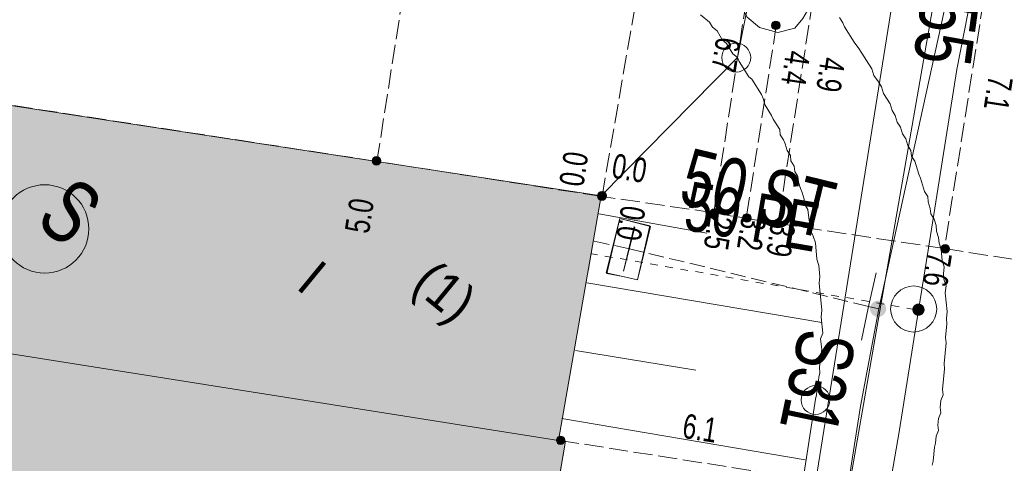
# Model space of a CAD drawing. Header units: metres. Extents: x -740 to 758, y -633 to 854.
# Tile 55 of 256: x -566 to -545, y -31 to -21. Entities that reach past the tile are written whole.
import ezdxf

# ---------------------------------------------------------------- set-up
doc = ezdxf.new("R2010")
doc.units = ezdxf.units.M
doc.header["$MEASUREMENT"] = 0
for name, pattern in [('166_166', [0.3328, 0.1664, -0.1664]), ('333_125', [0.4576, 0.3328, -0.1248]), ('416_125', [0.5408, 0.416, -0.1248])]:
    doc.linetypes.add(name, pattern=pattern)
for name, color, linetype in [('Gas.LOVION', 7, 'Continuous'), ('Grundkarte.LOVION', 7, 'Continuous'), ('Grundkarte_Text.LOVION', 7, 'Continuous'), ('Strom.LOVION', 7, 'Continuous'), ('StromBemass.LOVION', 7, 'Continuous'), ('Wasser.LOVION', 7, 'Continuous')]:
    doc.layers.add(name, color=color, linetype=linetype)
doc.styles.add('ERSTELLTER_STIL_1', font='arial.ttf')

msp = doc.modelspace()

# ---------------------------------------------------------------- hatches: boundary and pattern name
at = {"layer": 'Gas.LOVION', "linetype": 'Continuous', "lineweight": 13}
for points in [[(-553.924, -26.213), (-553.745, -25.471), (-554.108, -25.388), (-554.286, -26.13)], [(-547.413, -27.459), (-547.4, -27.441), (-547.39, -27.422), (-547.382, -27.401), (-547.376, -27.38), (-547.373, -27.358), (-547.374, -27.336), (-547.376, -27.314), (-547.382, -27.293), (-547.39, -27.273), (-547.401, -27.253), (-547.414, -27.236), (-547.429, -27.22), (-547.446, -27.206), (-547.464, -27.194), (-547.484, -27.185), (-547.505, -27.178), (-547.527, -27.174), (-547.549, -27.172), (-547.571, -27.174), (-547.593, -27.178), (-547.613, -27.185), (-547.633, -27.194), (-547.652, -27.206), (-547.669, -27.22), (-547.684, -27.236), (-547.697, -27.254), (-547.707, -27.274), (-547.715, -27.294), (-547.721, -27.315), (-547.723, -27.337), (-547.723, -27.359), (-547.721, -27.381), (-547.715, -27.402), (-547.707, -27.423), (-547.696, -27.442), (-547.683, -27.46), (-547.668, -27.476), (-547.651, -27.49), (-547.632, -27.502), (-547.612, -27.511), (-547.591, -27.518), (-547.57, -27.522), (-547.548, -27.523), (-547.526, -27.522), (-547.504, -27.517), (-547.483, -27.51), (-547.464, -27.501), (-547.445, -27.489), (-547.428, -27.475)], [(-547.413, -27.459), (-547.4, -27.441), (-547.39, -27.422), (-547.382, -27.401), (-547.376, -27.38), (-547.373, -27.358), (-547.374, -27.336), (-547.376, -27.314), (-547.382, -27.293), (-547.39, -27.273), (-547.401, -27.253), (-547.414, -27.236), (-547.429, -27.22), (-547.446, -27.206), (-547.464, -27.194), (-547.484, -27.185), (-547.505, -27.178), (-547.527, -27.174), (-547.549, -27.172), (-547.571, -27.174), (-547.593, -27.178), (-547.613, -27.185), (-547.633, -27.194), (-547.652, -27.206), (-547.669, -27.22), (-547.684, -27.236), (-547.697, -27.254), (-547.707, -27.274), (-547.715, -27.294), (-547.721, -27.315), (-547.723, -27.337), (-547.723, -27.359), (-547.721, -27.381), (-547.715, -27.402), (-547.707, -27.423), (-547.696, -27.442), (-547.683, -27.46), (-547.668, -27.476), (-547.651, -27.49), (-547.632, -27.502), (-547.612, -27.511), (-547.591, -27.518), (-547.57, -27.522), (-547.548, -27.523), (-547.526, -27.522), (-547.504, -27.517), (-547.483, -27.51), (-547.464, -27.501), (-547.445, -27.489), (-547.428, -27.475)]]:
    msp.add_hatch(color=7, dxfattribs=at).paths.add_polyline_path(points)
at = {"layer": 'Grundkarte.LOVION', "linetype": 'Continuous', "lineweight": 18}
for points in [[(-569.834, -27.783), (-554.493, -30.214), (-553.565, -24.892), (-568.777, -22.567), (-568.959, -22.525)], [(-554.344, -30.229), (-554.493, -30.214), (-569.834, -27.783), (-570.074, -27.747), (-570.972, -32.771), (-574.182, -52.533), (-574.203, -52.623), (-560.776, -54.828), (-558.584, -55.175)]]:
    msp.add_hatch(color=254, dxfattribs=at).paths.add_polyline_path(points)
at = {"layer": 'StromBemass.LOVION', "linetype": 'Continuous', "lineweight": 13}
for points in [[(-549.7, -21.243), (-549.693, -21.233), (-549.688, -21.223), (-549.683, -21.212), (-549.681, -21.201), (-549.679, -21.189), (-549.679, -21.178), (-549.681, -21.166), (-549.684, -21.155), (-549.688, -21.144), (-549.694, -21.133), (-549.701, -21.124), (-549.709, -21.116), (-549.718, -21.108), (-549.728, -21.102), (-549.738, -21.097), (-549.749, -21.093), (-549.761, -21.091), (-549.773, -21.09), (-549.784, -21.091), (-549.796, -21.093), (-549.807, -21.097), (-549.817, -21.102), (-549.827, -21.108), (-549.836, -21.116), (-549.844, -21.124), (-549.851, -21.134), (-549.857, -21.144), (-549.861, -21.155), (-549.864, -21.167), (-549.865, -21.178), (-549.865, -21.19), (-549.864, -21.201), (-549.861, -21.213), (-549.857, -21.224), (-549.851, -21.234), (-549.844, -21.243), (-549.836, -21.252), (-549.827, -21.259), (-549.817, -21.266), (-549.806, -21.27), (-549.795, -21.274), (-549.784, -21.276), (-549.772, -21.277), (-549.76, -21.276), (-549.749, -21.274), (-549.738, -21.27), (-549.727, -21.265), (-549.717, -21.259), (-549.708, -21.251)], [(-558.379, -24.19), (-558.372, -24.18), (-558.367, -24.17), (-558.362, -24.159), (-558.36, -24.148), (-558.358, -24.137), (-558.358, -24.125), (-558.36, -24.114), (-558.363, -24.102), (-558.367, -24.092), (-558.373, -24.082), (-558.379, -24.072), (-558.387, -24.064), (-558.396, -24.056), (-558.406, -24.05), (-558.417, -24.045), (-558.428, -24.042), (-558.439, -24.04), (-558.45, -24.039), (-558.462, -24.04), (-558.473, -24.042), (-558.484, -24.046), (-558.495, -24.051), (-558.504, -24.057), (-558.513, -24.064), (-558.521, -24.073), (-558.528, -24.082), (-558.534, -24.092), (-558.538, -24.103), (-558.541, -24.114), (-558.542, -24.126), (-558.542, -24.137), (-558.54, -24.149), (-558.538, -24.16), (-558.533, -24.171), (-558.528, -24.181), (-558.521, -24.19), (-558.513, -24.198), (-558.504, -24.206), (-558.494, -24.212), (-558.484, -24.217), (-558.473, -24.22), (-558.461, -24.222), (-558.45, -24.223), (-558.438, -24.222), (-558.427, -24.22), (-558.416, -24.217), (-558.406, -24.212), (-558.396, -24.205), (-558.387, -24.198)], [(-553.477, -24.953), (-553.47, -24.943), (-553.464, -24.933), (-553.46, -24.922), (-553.457, -24.91), (-553.456, -24.898), (-553.456, -24.886), (-553.457, -24.874), (-553.46, -24.863), (-553.465, -24.852), (-553.47, -24.841), (-553.478, -24.832), (-553.486, -24.823), (-553.495, -24.815), (-553.505, -24.809), (-553.516, -24.804), (-553.527, -24.8), (-553.539, -24.798), (-553.551, -24.797), (-553.563, -24.798), (-553.575, -24.8), (-553.586, -24.804), (-553.597, -24.809), (-553.607, -24.816), (-553.616, -24.823), (-553.624, -24.832), (-553.631, -24.842), (-553.637, -24.852), (-553.641, -24.863), (-553.644, -24.875), (-553.646, -24.887), (-553.646, -24.899), (-553.644, -24.911), (-553.641, -24.922), (-553.637, -24.933), (-553.631, -24.944), (-553.624, -24.953), (-553.616, -24.962), (-553.606, -24.97), (-553.596, -24.976), (-553.585, -24.981), (-553.574, -24.985), (-553.562, -24.987), (-553.55, -24.988), (-553.538, -24.987), (-553.527, -24.985), (-553.515, -24.981), (-553.505, -24.976), (-553.494, -24.969), (-553.485, -24.962)], [(-553.477, -24.955), (-553.47, -24.946), (-553.465, -24.935), (-553.46, -24.924), (-553.457, -24.912), (-553.456, -24.901), (-553.456, -24.889), (-553.457, -24.877), (-553.46, -24.865), (-553.465, -24.854), (-553.471, -24.844), (-553.478, -24.834), (-553.486, -24.825), (-553.495, -24.818), (-553.505, -24.811), (-553.516, -24.806), (-553.527, -24.803), (-553.539, -24.801), (-553.551, -24.8), (-553.563, -24.801), (-553.575, -24.803), (-553.586, -24.807), (-553.597, -24.812), (-553.607, -24.818), (-553.616, -24.826), (-553.624, -24.835), (-553.631, -24.844), (-553.637, -24.855), (-553.641, -24.866), (-553.644, -24.877), (-553.646, -24.889), (-553.646, -24.901), (-553.644, -24.913), (-553.641, -24.925), (-553.637, -24.936), (-553.631, -24.946), (-553.624, -24.956), (-553.616, -24.965), (-553.607, -24.972), (-553.596, -24.978), (-553.586, -24.984), (-553.574, -24.987), (-553.562, -24.989), (-553.551, -24.99), (-553.539, -24.989), (-553.527, -24.987), (-553.516, -24.983), (-553.505, -24.978), (-553.495, -24.972), (-553.485, -24.964)], [(-553.472, -24.954), (-553.465, -24.944), (-553.459, -24.934), (-553.454, -24.922), (-553.451, -24.911), (-553.45, -24.899), (-553.45, -24.887), (-553.452, -24.875), (-553.455, -24.863), (-553.459, -24.852), (-553.465, -24.842), (-553.472, -24.832), (-553.48, -24.824), (-553.489, -24.816), (-553.5, -24.81), (-553.51, -24.804), (-553.522, -24.801), (-553.534, -24.799), (-553.546, -24.798), (-553.558, -24.799), (-553.569, -24.801), (-553.581, -24.805), (-553.592, -24.81), (-553.602, -24.816), (-553.611, -24.824), (-553.619, -24.833), (-553.626, -24.842), (-553.632, -24.853), (-553.636, -24.864), (-553.639, -24.876), (-553.641, -24.888), (-553.64, -24.9), (-553.639, -24.911), (-553.636, -24.923), (-553.631, -24.934), (-553.626, -24.945), (-553.619, -24.954), (-553.61, -24.963), (-553.601, -24.971), (-553.591, -24.977), (-553.58, -24.982), (-553.569, -24.986), (-553.557, -24.988), (-553.545, -24.989), (-553.533, -24.988), (-553.521, -24.986), (-553.51, -24.982), (-553.499, -24.977), (-553.489, -24.97), (-553.48, -24.963)], [(-551.04, -25.328), (-551.033, -25.319), (-551.027, -25.308), (-551.023, -25.297), (-551.02, -25.286), (-551.019, -25.274), (-551.019, -25.262), (-551.02, -25.251), (-551.023, -25.239), (-551.027, -25.228), (-551.033, -25.218), (-551.04, -25.208), (-551.048, -25.2), (-551.057, -25.192), (-551.067, -25.186), (-551.078, -25.181), (-551.089, -25.178), (-551.101, -25.175), (-551.113, -25.175), (-551.124, -25.175), (-551.136, -25.178), (-551.147, -25.181), (-551.158, -25.186), (-551.168, -25.193), (-551.177, -25.2), (-551.185, -25.209), (-551.192, -25.219), (-551.197, -25.229), (-551.202, -25.24), (-551.205, -25.251), (-551.206, -25.263), (-551.206, -25.275), (-551.204, -25.286), (-551.202, -25.298), (-551.197, -25.309), (-551.191, -25.319), (-551.184, -25.329), (-551.176, -25.337), (-551.167, -25.345), (-551.157, -25.351), (-551.147, -25.356), (-551.135, -25.36), (-551.124, -25.362), (-551.112, -25.362), (-551.1, -25.362), (-551.089, -25.359), (-551.077, -25.356), (-551.067, -25.351), (-551.057, -25.344), (-551.048, -25.337)], [(-550.329, -25.433), (-550.322, -25.424), (-550.316, -25.413), (-550.312, -25.402), (-550.309, -25.391), (-550.308, -25.38), (-550.308, -25.368), (-550.309, -25.356), (-550.312, -25.345), (-550.317, -25.334), (-550.322, -25.324), (-550.329, -25.315), (-550.337, -25.306), (-550.346, -25.299), (-550.356, -25.292), (-550.367, -25.288), (-550.378, -25.284), (-550.389, -25.282), (-550.401, -25.281), (-550.413, -25.282), (-550.424, -25.284), (-550.435, -25.288), (-550.446, -25.293), (-550.455, -25.299), (-550.464, -25.306), (-550.472, -25.315), (-550.479, -25.324), (-550.485, -25.335), (-550.489, -25.346), (-550.492, -25.357), (-550.493, -25.368), (-550.493, -25.38), (-550.492, -25.392), (-550.489, -25.403), (-550.485, -25.414), (-550.479, -25.424), (-550.472, -25.433), (-550.464, -25.442), (-550.455, -25.449), (-550.445, -25.456), (-550.435, -25.46), (-550.423, -25.464), (-550.412, -25.466), (-550.4, -25.467), (-550.389, -25.466), (-550.377, -25.464), (-550.366, -25.46), (-550.356, -25.455), (-550.346, -25.449), (-550.337, -25.442)], [(-549.657, -25.552), (-549.65, -25.542), (-549.645, -25.532), (-549.64, -25.521), (-549.637, -25.51), (-549.636, -25.498), (-549.636, -25.486), (-549.637, -25.474), (-549.64, -25.463), (-549.645, -25.452), (-549.651, -25.442), (-549.657, -25.432), (-549.666, -25.424), (-549.675, -25.416), (-549.685, -25.41), (-549.695, -25.405), (-549.707, -25.401), (-549.718, -25.399), (-549.73, -25.398), (-549.742, -25.399), (-549.753, -25.401), (-549.765, -25.405), (-549.775, -25.41), (-549.785, -25.416), (-549.794, -25.424), (-549.802, -25.433), (-549.809, -25.442), (-549.815, -25.453), (-549.819, -25.464), (-549.822, -25.475), (-549.823, -25.487), (-549.823, -25.498), (-549.822, -25.51), (-549.819, -25.522), (-549.815, -25.533), (-549.809, -25.543), (-549.802, -25.552), (-549.794, -25.561), (-549.785, -25.568), (-549.775, -25.575), (-549.764, -25.58), (-549.753, -25.583), (-549.741, -25.586), (-549.729, -25.586), (-549.718, -25.585), (-549.706, -25.583), (-549.695, -25.58), (-549.684, -25.574), (-549.674, -25.568), (-549.665, -25.561)], [(-546.02, -26.102), (-546.013, -26.093), (-546.008, -26.082), (-546.003, -26.071), (-546, -26.06), (-545.999, -26.048), (-545.999, -26.036), (-546.001, -26.025), (-546.004, -26.013), (-546.008, -26.002), (-546.014, -25.992), (-546.021, -25.983), (-546.029, -25.974), (-546.038, -25.967), (-546.048, -25.96), (-546.058, -25.955), (-546.07, -25.952), (-546.081, -25.949), (-546.093, -25.949), (-546.105, -25.95), (-546.116, -25.952), (-546.128, -25.955), (-546.138, -25.961), (-546.148, -25.967), (-546.157, -25.974), (-546.165, -25.983), (-546.172, -25.993), (-546.178, -26.003), (-546.182, -26.014), (-546.185, -26.025), (-546.187, -26.037), (-546.186, -26.049), (-546.185, -26.061), (-546.182, -26.072), (-546.178, -26.083), (-546.172, -26.093), (-546.165, -26.103), (-546.157, -26.111), (-546.148, -26.119), (-546.138, -26.125), (-546.127, -26.13), (-546.116, -26.134), (-546.104, -26.136), (-546.092, -26.137), (-546.081, -26.136), (-546.069, -26.134), (-546.058, -26.13), (-546.047, -26.125), (-546.037, -26.118), (-546.028, -26.111)], [(-554.378, -30.267), (-554.371, -30.257), (-554.365, -30.247), (-554.361, -30.236), (-554.358, -30.225), (-554.357, -30.214), (-554.357, -30.202), (-554.358, -30.19), (-554.361, -30.179), (-554.365, -30.168), (-554.371, -30.158), (-554.378, -30.149), (-554.386, -30.14), (-554.395, -30.133), (-554.405, -30.127), (-554.415, -30.122), (-554.426, -30.118), (-554.438, -30.116), (-554.45, -30.115), (-554.461, -30.116), (-554.473, -30.118), (-554.484, -30.122), (-554.494, -30.127), (-554.504, -30.133), (-554.513, -30.141), (-554.521, -30.149), (-554.528, -30.159), (-554.533, -30.169), (-554.538, -30.18), (-554.54, -30.191), (-554.542, -30.203), (-554.542, -30.214), (-554.54, -30.226), (-554.537, -30.237), (-554.533, -30.248), (-554.527, -30.258), (-554.521, -30.267), (-554.513, -30.276), (-554.504, -30.283), (-554.494, -30.289), (-554.483, -30.294), (-554.472, -30.298), (-554.461, -30.3), (-554.449, -30.301), (-554.437, -30.3), (-554.426, -30.298), (-554.415, -30.294), (-554.404, -30.289), (-554.394, -30.283), (-554.386, -30.275)]]:
    msp.add_hatch(color=7, dxfattribs=at).paths.add_polyline_path(points)
at = {"layer": 'Wasser.LOVION', "linetype": 'Continuous', "lineweight": 13}
for points in [[(-553.834, -26.529), (-553.713, -25.793), (-554.073, -25.74), (-554.194, -26.476)], [(-546.569, -27.451), (-546.56, -27.438), (-546.552, -27.423), (-546.546, -27.408), (-546.541, -27.392), (-546.539, -27.375), (-546.539, -27.359), (-546.542, -27.342), (-546.546, -27.326), (-546.552, -27.311), (-546.56, -27.296), (-546.57, -27.283), (-546.581, -27.271), (-546.594, -27.26), (-546.608, -27.251), (-546.623, -27.244), (-546.639, -27.239), (-546.655, -27.236), (-546.672, -27.235), (-546.689, -27.236), (-546.705, -27.239), (-546.721, -27.244), (-546.736, -27.252), (-546.75, -27.261), (-546.762, -27.271), (-546.774, -27.283), (-546.784, -27.297), (-546.791, -27.311), (-546.798, -27.327), (-546.802, -27.343), (-546.804, -27.36), (-546.804, -27.376), (-546.801, -27.393), (-546.797, -27.409), (-546.791, -27.424), (-546.783, -27.439), (-546.773, -27.452), (-546.762, -27.464), (-546.749, -27.475), (-546.735, -27.484), (-546.72, -27.491), (-546.704, -27.496), (-546.688, -27.499), (-546.671, -27.5), (-546.655, -27.499), (-546.638, -27.495), (-546.622, -27.49), (-546.607, -27.483), (-546.593, -27.474), (-546.581, -27.464)], [(-546.569, -27.451), (-546.56, -27.438), (-546.552, -27.423), (-546.546, -27.408), (-546.541, -27.392), (-546.539, -27.375), (-546.539, -27.359), (-546.542, -27.342), (-546.546, -27.326), (-546.552, -27.311), (-546.56, -27.296), (-546.57, -27.283), (-546.581, -27.271), (-546.594, -27.26), (-546.608, -27.251), (-546.623, -27.244), (-546.639, -27.239), (-546.655, -27.236), (-546.672, -27.235), (-546.689, -27.236), (-546.705, -27.239), (-546.721, -27.244), (-546.736, -27.252), (-546.75, -27.261), (-546.762, -27.271), (-546.774, -27.283), (-546.784, -27.297), (-546.791, -27.311), (-546.798, -27.327), (-546.802, -27.343), (-546.804, -27.36), (-546.804, -27.376), (-546.801, -27.393), (-546.797, -27.409), (-546.791, -27.424), (-546.783, -27.439), (-546.773, -27.452), (-546.762, -27.464), (-546.749, -27.475), (-546.735, -27.484), (-546.72, -27.491), (-546.704, -27.496), (-546.688, -27.499), (-546.671, -27.5), (-546.655, -27.499), (-546.638, -27.495), (-546.622, -27.49), (-546.607, -27.483), (-546.593, -27.474), (-546.581, -27.464)]]:
    msp.add_hatch(color=7, dxfattribs=at).paths.add_polyline_path(points)

# ---------------------------------------------------------------- linework, layer by layer
at = {"layer": 'Gas.LOVION', "color": 1, "linetype": 'Continuous', "lineweight": 18}
msp.add_lwpolyline([(-553.308, -94.781), (-554.068, -88.826), (-554.248, -76.859), (-553.644, -68.066), (-553.432, -64.794), (-551.678, -53.258), (-549.789, -41.296), (-547.931, -29.469), (-547.532, -27.346), (-545.724, -19.086), (-545.756, -18.764), (-545.642, -18.265), (-544.26, -8.362), (-543.807, -5.746), (-543.71, -5.072), (-542.264, 3.567), (-541.324, 14.964), (-541.343, 15.302), (-541.368, 25.23), (-542.247, 36.642), (-543.885, 46.9), (-545.31, 55.879), (-547.175, 67.696), (-547.244, 68.103)], dxfattribs=at)
at = {"layer": 'Gas.LOVION', "color": 7, "linetype": 'Continuous', "lineweight": 13}
for points in [[(-553.098, -26.649), (-552.78, -26.722), (-552.495, -25.556), (-553.162, -25.385), (-553.461, -26.566)], [(-553.098, -26.649), (-552.78, -26.722), (-552.511, -25.543), (-553.162, -25.385), (-553.444, -26.58)]]:
    msp.add_lwpolyline(points, close=True, dxfattribs=at)
for points in [[(-553.08, -26.529), (-552.849, -25.561)], [(-553.08, -26.529), (-552.833, -25.574)], [(-547.908, -28.033), (-547.759, -27.295), (-547.593, -26.569)]]:
    msp.add_lwpolyline(points, dxfattribs=at)
at = {"layer": 'Gas.LOVION', "color": 1, "linetype": '333_125', "lineweight": 18}
msp.add_lwpolyline([(-547.532, -27.346), (-547.759, -27.295), (-552.95, -26.044), (-553.841, -25.85)], dxfattribs=at)
at = {"layer": 'Grundkarte.LOVION', "color": 8, "linetype": 'Continuous', "lineweight": 18}
for points in [[(-547.343, -5.397), (-550.608, -21.884), (-550.704, -21.804), (-550.844, -21.582), (-550.941, -21.502), (-550.979, -21.417), (-551.049, -21.306), (-551.145, -21.227), (-551.215, -21.115), (-551.408, -20.957)], [(-549.325, -31.985), (-548.906, -29.313), (-548.886, -29.222), (-548.871, -29.073), (-548.85, -28.983), (-548.835, -28.833), (-548.814, -28.743), (-548.826, -28.626), (-548.811, -28.476), (-548.79, -28.386), (-548.775, -28.236), (-548.798, -28.002), (-548.751, -27.879), (-548.785, -27.528), (-548.77, -27.379), (-548.828, -26.793), (-548.813, -26.644), (-548.836, -26.41), (-548.879, -26.266), (-548.913, -25.915), (-548.957, -25.771), (-548.995, -25.686), (-549.006, -25.569), (-549.05, -25.426), (-549.073, -25.192), (-549.143, -25.08), (-549.154, -24.963), (-549.198, -24.82), (-549.236, -24.735), (-549.279, -24.591), (-549.291, -24.474), (-549.361, -24.363), (-549.372, -24.246), (-549.442, -24.134), (-549.454, -24.017), (-549.524, -23.906), (-549.567, -23.762), (-549.605, -23.677), (-549.675, -23.566), (-549.687, -23.449), (-549.827, -23.226), (-549.864, -23.141), (-550.004, -22.918), (-550.048, -22.775), (-550.086, -22.69), (-550.296, -22.356), (-550.36, -22.303), (-550.57, -21.969), (-550.608, -21.884), (-547.343, -5.397)], [(-549.325, -31.985), (-548.906, -29.313), (-548.886, -29.222), (-548.871, -29.073), (-548.85, -28.983), (-548.835, -28.833), (-548.814, -28.743), (-548.826, -28.626), (-548.811, -28.476), (-548.79, -28.386), (-548.775, -28.236), (-548.798, -28.002), (-548.751, -27.879), (-548.785, -27.528), (-548.77, -27.379), (-548.828, -26.793), (-548.813, -26.644), (-548.836, -26.41), (-548.879, -26.266), (-548.913, -25.915), (-548.957, -25.771), (-548.995, -25.686), (-549.006, -25.569), (-549.05, -25.426), (-549.073, -25.192), (-549.143, -25.08), (-549.154, -24.963), (-549.198, -24.82), (-549.236, -24.735), (-549.279, -24.591), (-549.291, -24.474), (-549.361, -24.363), (-549.372, -24.246), (-549.442, -24.134), (-549.454, -24.017), (-549.524, -23.906), (-549.567, -23.762), (-549.605, -23.677), (-549.675, -23.566), (-549.687, -23.449), (-549.827, -23.226), (-549.864, -23.141), (-550.004, -22.918), (-550.048, -22.775), (-550.086, -22.69), (-550.296, -22.356), (-550.36, -22.303), (-550.57, -21.969), (-550.608, -21.884), (-550.704, -21.804), (-550.844, -21.582), (-550.941, -21.502), (-550.979, -21.417), (-551.049, -21.306), (-551.145, -21.227), (-551.215, -21.115), (-551.408, -20.957)], [(-551.408, -20.957), (-551.215, -21.115), (-551.145, -21.227), (-551.049, -21.306), (-550.979, -21.417), (-550.941, -21.502), (-550.844, -21.582), (-550.704, -21.804), (-550.608, -21.884), (-550.57, -21.969), (-550.36, -22.303), (-550.296, -22.356), (-550.086, -22.69), (-550.048, -22.775), (-550.004, -22.918), (-549.864, -23.141), (-549.827, -23.226), (-549.687, -23.449), (-549.675, -23.566), (-549.605, -23.677), (-549.567, -23.762), (-549.524, -23.906), (-549.454, -24.017), (-549.442, -24.134), (-549.372, -24.246), (-549.361, -24.363), (-549.291, -24.474), (-549.279, -24.591), (-549.236, -24.735), (-549.198, -24.82), (-549.154, -24.963), (-549.143, -25.08), (-549.073, -25.192), (-549.05, -25.426), (-549.006, -25.569), (-548.995, -25.686), (-548.957, -25.771), (-548.913, -25.915), (-548.879, -26.266), (-548.836, -26.41), (-548.813, -26.644), (-548.828, -26.793), (-548.77, -27.379), (-548.785, -27.528), (-548.751, -27.879), (-548.798, -28.002), (-548.775, -28.236), (-548.79, -28.386), (-548.811, -28.476), (-548.826, -28.626), (-548.814, -28.743), (-548.835, -28.833), (-548.85, -28.983), (-548.871, -29.073), (-548.886, -29.222), (-548.906, -29.313), (-549.325, -31.985)], [(-548.388, -21.016), (-548.318, -21.128), (-548.28, -21.213), (-548.07, -21.547), (-547.968, -21.685), (-547.688, -22.13), (-547.644, -22.274), (-547.542, -22.411), (-547.472, -22.523), (-547.428, -22.666), (-547.288, -22.889), (-547.245, -23.033), (-547.175, -23.144), (-547.131, -23.288), (-547.061, -23.399), (-547.017, -23.542), (-546.947, -23.654), (-546.904, -23.797), (-546.834, -23.909), (-546.822, -24.026), (-546.752, -24.137), (-546.665, -24.424), (-546.627, -24.509), (-546.54, -24.796), (-546.47, -24.908), (-546.459, -25.025), (-546.415, -25.168), (-546.404, -25.285), (-546.334, -25.397), (-546.29, -25.54), (-546.279, -25.657), (-546.235, -25.801), (-546.224, -25.918), (-546.18, -26.061), (-546.157, -26.296), (-546.114, -26.439), (-546.128, -26.588), (-546.117, -26.706), (-546.073, -26.849), (-546.088, -26.998), (-546.048, -27.408), (-546.063, -27.557), (-546.052, -27.675), (-546.082, -27.973), (-546.07, -28.09), (-546.115, -28.538), (-546.104, -28.655), (-546.149, -29.103), (-546.137, -29.22), (-546.184, -29.343), (-546.199, -29.492), (-546.188, -29.609), (-546.235, -29.732), (-546.25, -29.881), (-546.238, -29.998), (-546.286, -30.121), (-546.301, -30.27), (-546.321, -30.361), (-546.351, -30.659), (-546.372, -30.75)]]:
    msp.add_lwpolyline(points, dxfattribs=at)
at = {"layer": 'Grundkarte.LOVION', "color": 253, "linetype": 'Continuous', "lineweight": 18}
msp.add_lwpolyline([(-551.408, -20.957), (-551.215, -21.115), (-551.145, -21.227), (-551.049, -21.306), (-550.979, -21.417), (-550.941, -21.502), (-550.844, -21.582), (-550.704, -21.804), (-550.608, -21.884), (-550.57, -21.969), (-550.36, -22.303), (-550.296, -22.356), (-550.086, -22.69), (-550.048, -22.775), (-550.004, -22.918), (-549.864, -23.141), (-549.827, -23.226), (-549.687, -23.449), (-549.675, -23.566), (-549.605, -23.677), (-549.567, -23.762), (-549.524, -23.906), (-549.454, -24.017), (-549.442, -24.134), (-549.372, -24.246), (-549.361, -24.363), (-549.291, -24.474), (-549.279, -24.591), (-549.236, -24.735), (-549.198, -24.82), (-549.154, -24.963), (-549.143, -25.08), (-549.073, -25.192), (-549.05, -25.426), (-549.006, -25.569), (-548.995, -25.686), (-548.957, -25.771), (-548.913, -25.915), (-548.879, -26.266), (-548.836, -26.41), (-548.813, -26.644), (-548.828, -26.793), (-548.77, -27.379), (-548.785, -27.528), (-548.751, -27.879), (-548.798, -28.002), (-548.775, -28.236), (-548.79, -28.386), (-548.811, -28.476), (-548.826, -28.626), (-548.814, -28.743), (-548.835, -28.833), (-548.85, -28.983), (-548.871, -29.073), (-548.886, -29.222), (-548.906, -29.313), (-549.325, -31.985)], dxfattribs=at)
at = {"layer": 'Grundkarte.LOVION', "color": 7, "linetype": 'Continuous', "lineweight": 13}
for points in [[(-558.631, -55.298), (-554.344, -30.229), (-554.493, -30.214), (-553.565, -24.892), (-550.608, -21.884), (-550.57, -21.969), (-550.36, -22.303), (-550.296, -22.356), (-550.086, -22.69), (-550.048, -22.775), (-550.004, -22.918), (-549.864, -23.141), (-549.827, -23.226), (-549.687, -23.449), (-549.675, -23.566), (-549.605, -23.677), (-549.567, -23.762), (-549.524, -23.906), (-549.454, -24.017), (-549.442, -24.134), (-549.372, -24.246), (-549.361, -24.363), (-549.291, -24.474), (-549.279, -24.591), (-549.236, -24.735), (-549.198, -24.82), (-549.154, -24.963), (-549.143, -25.08), (-549.073, -25.192), (-549.05, -25.426), (-549.006, -25.569), (-548.995, -25.686), (-548.957, -25.771), (-548.913, -25.915), (-548.879, -26.266), (-548.836, -26.41), (-548.813, -26.644), (-548.828, -26.793), (-548.77, -27.379), (-548.785, -27.528), (-548.751, -27.879), (-548.798, -28.002), (-548.775, -28.236), (-548.79, -28.386), (-548.811, -28.476), (-548.826, -28.626), (-548.814, -28.743), (-548.835, -28.833), (-548.85, -28.983), (-548.871, -29.073), (-548.886, -29.222), (-548.906, -29.313), (-549.325, -31.985)], [(-553.616, -25.281), (-551.269, -25.702)], [(-553.882, -26.785), (-548.774, -27.645)], [(-554.123, -28.257), (-551.51, -28.681)], [(-554.422, -29.734), (-549.132, -30.636)]]:
    msp.add_lwpolyline(points, dxfattribs=at)
at = {"layer": 'Grundkarte.LOVION', "color": 8, "linetype": 'Continuous', "lineweight": 18}
for points in [[(-569.834, -27.783), (-568.959, -22.525), (-568.777, -22.567), (-553.565, -24.892), (-554.493, -30.214)], [(-554.344, -30.229), (-558.584, -55.175), (-560.776, -54.828), (-574.203, -52.623), (-574.182, -52.533), (-570.972, -32.771), (-570.074, -27.747), (-569.834, -27.783), (-554.493, -30.214)]]:
    msp.add_lwpolyline(points, close=True, dxfattribs=at)
at = {"layer": 'Grundkarte.LOVION', "color": 9, "linetype": 'Continuous', "lineweight": 18}
for centre, radius in [((-550.632, -21.886), 0.314), ((-548.91, -29.332), 0.313)]:
    msp.add_circle(centre, radius, dxfattribs=at)
at = {"layer": 'Strom.LOVION', "color": 94, "linetype": 'Continuous', "lineweight": 18}
msp.add_lwpolyline([(-547.297, 68.039), (-544.173, 48.941), (-542.681, 39.422), (-541.954, 33.951), (-541.26, 24.28), (-541.28, 18.589), (-540.874, 16.102), (-541.571, 8.571), (-542.733, 0.048), (-548.195, -31.298)], dxfattribs=at)
at = {"layer": 'Strom.LOVION', "color": 1, "linetype": 'Continuous', "lineweight": 18}
msp.add_lwpolyline([(-554.481, -93.817), (-555, -88.356), (-555.175, -78.708), (-554.621, -69.418), (-553.749, -61.707), (-552.249, -51.201), (-550.356, -40.184), (-545.855, -12.005), (-543.52, 0.237), (-541.995, 12.903), (-542.157, 29.38), (-542.147, 29.425), (-543.107, 39.395), (-544.479, 48.896), (-547.548, 67.733)], dxfattribs=at)
at = {"layer": 'Strom.LOVION', "color": 150, "linetype": 'Continuous', "lineweight": 18}
msp.add_lwpolyline([(-546.687, -6.663), (-548.981, -20.69), (-549.184, -21.035), (-549.355, -21.244), (-549.73, -21.34), (-550.125, -21.231), (-550.398, -21.006), (-550.811, -20.263), (-550.982, -19.718), (-551.11, -19.317), (-551.275, -18.993), (-551.596, -18.729), (-551.953, -18.409), (-552.406, -18.306), (-556.19, -17.242), (-557.329, -16.925), (-567.766, -15.079), (-582.206, -12.633), (-584.822, -12.18), (-585.099, -14.187)], dxfattribs=at)
at = {"layer": 'Strom.LOVION', "color": 1, "linetype": 'Continuous', "lineweight": 18}
msp.add_circle((-565.661, -25.611), 0.96, dxfattribs=at)
at = {"layer": 'StromBemass.LOVION', "color": 7, "linetype": '416_125', "lineweight": 13}
for points in [[(-557.279, -16.536), (-557.459, -17.869), (-558.441, -24.142)], [(-552.422, -18.293), (-552.462, -18.637), (-553.549, -24.905), (-558.441, -24.142), (-568.959, -22.525)], [(-550.083, -18.492), (-551.12, -25.259), (-553.549, -24.905)], [(-545.005, -19.031), (-546.108, -26.04)], [(-548.971, -20.645), (-549.723, -25.492)], [(-549.761, -21.18), (-550.414, -25.382)], [(-551.12, -25.259), (-550.414, -25.382), (-549.723, -25.492), (-546.108, -26.04), (-538.126, -27.269), (-537.257, -27.391)], [(-554.464, -30.211), (-548.145, -31.204)]]:
    msp.add_lwpolyline(points, dxfattribs=at)
at = {"layer": 'StromBemass.LOVION', "color": 7, "linetype": 'Continuous', "lineweight": 13}
for centre, radius in [((-549.772, -21.184), 0.0932), ((-558.45, -24.131), 0.0921), ((-553.551, -24.893), 0.0952), ((-553.551, -24.895), 0.0951), ((-553.545, -24.893), 0.0954), ((-551.112, -25.269), 0.0939), ((-550.401, -25.374), 0.0929), ((-549.73, -25.492), 0.0939), ((-546.093, -26.043), 0.0939), ((-554.449, -30.208), 0.0928)]:
    msp.add_circle(centre, radius, dxfattribs=at)
at = {"layer": 'Wasser.LOVION', "color": 150, "linetype": 'Continuous', "lineweight": 18}
msp.add_lwpolyline([(-549.838, -45.778), (-549.143, -41.853), (-548.48, -37.902), (-547.772, -33.961), (-547.093, -30.023), (-546.672, -27.38), (-546.46, -26.074), (-545.839, -22.142), (-545.118, -18.48), (-545.069, -18.224), (-545.01, -17.923), (-544.343, -13.867), (-543.887, -10.069), (-543.144, -6.021)], dxfattribs=at)
at = {"layer": 'Wasser.LOVION', "color": 150, "linetype": '166_166', "lineweight": 18}
msp.add_lwpolyline([(-546.672, -27.38), (-546.762, -27.36), (-553.767, -26.153)], dxfattribs=at)
at = {"layer": 'Wasser.LOVION', "color": 7, "linetype": 'Continuous', "lineweight": 13}
msp.add_circle((-546.776, -27.353), 0.501, dxfattribs=at)

# ---------------------------------------------------------------- texts
at = {"layer": 'Gas.LOVION', "color": 1, "linetype": 'Continuous', "lineweight": 18, "insert": (-551.923, -25.064), "char_height": 1.24492, "attachment_point": 7, "rotation": 346.2446, "style": 'ERSTELLTER_STIL_1'}
msp.add_mtext('{\\A1;\\W0.71562x;50 ST}', dxfattribs=at)
at = {"layer": 'Gas.LOVION', "color": 7, "linetype": 'Continuous', "lineweight": 13, "insert": (-549.255, -27.729), "char_height": 1.24492, "attachment_point": 7, "rotation": 258.2456, "style": 'ERSTELLTER_STIL_1'}
msp.add_mtext('{\\A1;\\W0.71561x;S31}', dxfattribs=at)
at = {"layer": 'Grundkarte_Text.LOVION', "color": 7, "linetype": 'Continuous', "lineweight": 13, "char_height": 0.83073, "attachment_point": 7, "style": 'ERSTELLTER_STIL_1'}
for s, insert, rotation in [('{\\A1;\\W0.89451x;I}', (-560.223, -26.891), 320.5839), ('{\\A1;\\W0.89450x;(1)}', (-557.876, -27.077), 320.584)]:
    msp.add_mtext(s, dxfattribs=dict(at, insert=insert, rotation=rotation))
at = {"layer": 'Strom.LOVION', "color": 1, "linetype": 'Continuous', "lineweight": 18, "insert": (-565.909, -25.487), "char_height": 1.37442, "attachment_point": 7, "rotation": 320.5841, "style": 'ERSTELLTER_STIL_1'}
msp.add_mtext('{\\A1;\\W0.71557x;S}', dxfattribs=at)
at = {"layer": 'StromBemass.LOVION', "color": 7, "linetype": 'Continuous', "lineweight": 13, "attachment_point": 7, "style": 'ERSTELLTER_STIL_1'}
for s, insert, char_height, rotation in [('{\\A1;\\W0.71558x;6.7}', (-551.07, -21.417), 0.53355, 261.246), ('{\\A1;\\W0.71558x;4.4}', (-549.545, -21.71), 0.53355, 261.246), ('{\\A1;\\W0.71557x;4.9}', (-548.794, -21.853), 0.53355, 261.2474), ('{\\A1;\\W0.71559x;7.1}', (-545.143, -22.255), 0.53354, 261.2459), ('{\\A1;\\W0.71559x;0.0}', (-553.949, -24.715), 0.53354, 81.2402), ('{\\A1;\\W0.71557x;0.0}', (-553.364, -24.498), 0.53355, 350.2429), ('{\\A1;\\W0.71558x;5.0}', (-558.608, -25.732), 0.53354, 81.2388), ('{\\A1;\\W0.71558x;0.0}', (-553.136, -25.079), 0.53355, 261.246), ('{\\A1;\\W0.71558x;2.5}', (-551.237, -25.287), 0.53355, 261.246), ('{\\A1;\\W0.71559x;3.2}', (-550.514, -25.297), 0.53354, 261.2459), ('{\\A1;\\W0.71559x;3.9}', (-549.879, -25.439), 0.53354, 261.2459), ('{\\A1;\\W0.71557x;7.6}', (-546.476, -26.084), 0.53354, 261.2459), ('{\\A1;\\W0.71557x;6.1}', (-551.827, -30.157), 0.53356, 351.2429)]:
    msp.add_mtext(s, dxfattribs=dict(at, insert=insert, char_height=char_height, rotation=rotation))
at = {"layer": 'Wasser.LOVION', "color": 7, "linetype": 'Continuous', "lineweight": 13, "insert": (-546.501, -19.75), "char_height": 1.24491, "attachment_point": 7, "rotation": 262.2457, "style": 'ERSTELLTER_STIL_1'}
msp.add_mtext('{\\A1;\\W0.71562x;S55}', dxfattribs=at)
at = {"layer": 'Wasser.LOVION', "color": 150, "linetype": 'Continuous', "lineweight": 18, "insert": (-551.81, -25.637), "char_height": 1.06708, "attachment_point": 7, "rotation": 350.3126, "style": 'ERSTELLTER_STIL_1'}
msp.add_mtext('{\\A1;\\W0.71558x;50 PE}', dxfattribs=at)

doc.saveas('drawing.dxf')
